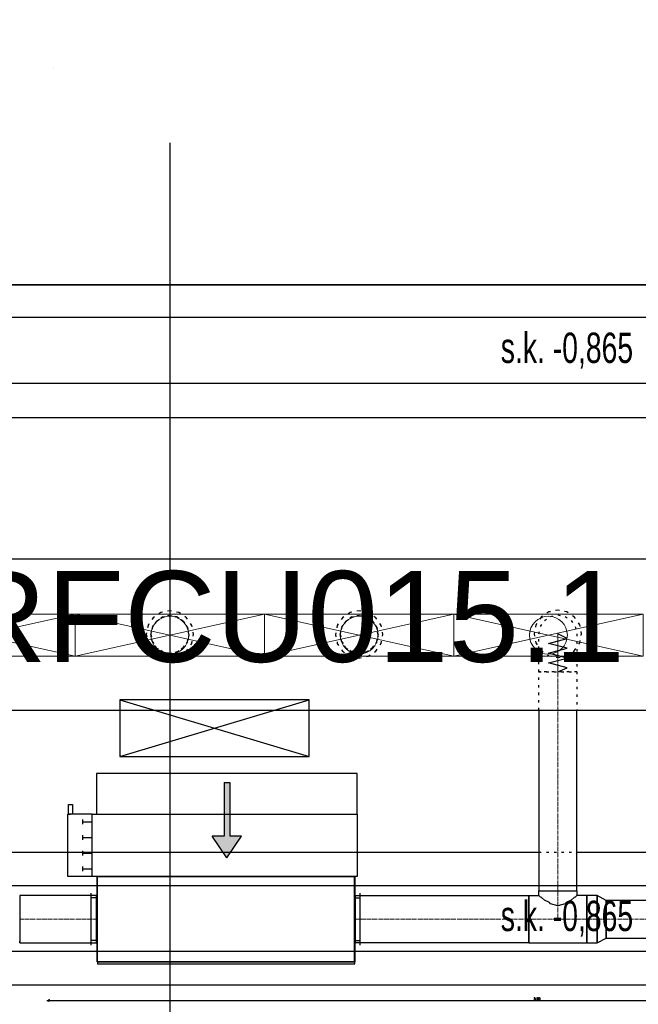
# Model space of a CAD drawing. Header units: centimetres. Extents: x -149939 to 48626, y -46000 to 152985.
# Tile 23 of 256: x -29334 to -26065, y 12051 to 17250. Entities that reach past the tile are written whole.
import ezdxf

# ---------------------------------------------------------------- set-up
doc = ezdxf.new("R2010")
doc.units = ezdxf.units.CM
doc.header["$LTSCALE"] = 50
doc.header["$PDMODE"] = 35
doc.header["$PDSIZE"] = 0.1
for name, pattern in [('01-103-Went PP_poziom-0_5$0$DASHDOT', [25.4, 12.7, -6.35, 0, -6.35]), ('CADVENT_CENTERLINE', [9.9, 7.4, -1, 0.5, -1]), ('CADVENT_HIDDEN', [0.8, 0.25, -0.55]), ('Kondygnacja  -0_5$0$HIDDEN', [9.525, 6.35, -3.175]), ('Kondygnacja  -0_5$0$HIDDEN2', [4.7625, 3.175, -1.5875]), ('Osie rzutów$0$DASHDOT2', [12.7, 6.35, -3.175, 0, -3.175])]:
    doc.linetypes.add(name, pattern=pattern)
doc.layers.get('0').update_dxf_attribs({"color": 8})
doc.layers.get('DEFPOINTS').update_dxf_attribs({"color": 8})
for name, color, linetype in [('01-103-Went PP_poziom-0_5$0$L_Nawiew', 7, 'Continuous'), ('01-103-Went PP_poziom-0_5$0$L_oś symetrii', 7, 'Continuous'), ('bgde-nawiewEXP', 7, 'Continuous'), ('bgde-nawiewHIDDEN', 250, 'Continuous'), ('bgde-wywiewSOL', 5, 'Continuous'), ('Kondygnacja  -0_5$0$ARCH_KONSTR_POWYŻEJ RZUTU', 8, 'Kondygnacja  -0_5$0$HIDDEN'), ('Kondygnacja  -0_5$0$ARCH_KONSTR_POWYŻEJ RZUTU_IST', 8, 'Kondygnacja  -0_5$0$HIDDEN2'), ('Osie rzutów$0$ARCH_INFO_OSIE_IST', 8, 'Osie rzutów$0$DASHDOT2'), ('Osie rzutów$0$ARCH_INFO_OSIE_OPISY_IST', 8, 'Continuous')]:
    doc.layers.add(name, color=color, linetype=linetype)
for name, color, linetype, lineweight in [('bgde-nawiewCEN', 7, 'Continuous', 13), ('bgde_nawiewnik', 11, 'Continuous', 5), ('Kondygnacja  -0_5$0$ARCH_INFO_WYMIARY', 8, 'Continuous', 9), ('RFCU', 6, 'Continuous', 30)]:
    doc.layers.add(name, color=color, linetype=linetype, lineweight=lineweight)
doc.styles.add('Arial', font='ARIAL.TTF')
doc.styles.add('Kondygnacja  -0_5$0$BIKTS', font='bikromsw.shx', dxfattribs={"width": 0.8})
doc.styles.add('Kondygnacja  -0_5$0$Romans', font='Romans.shx', dxfattribs={"width": 0.7})
doc.dimstyles.new('Kondygnacja  -0_5$0$Wymiary 1-100', dxfattribs={"dimtxt": 12, "dimasz": 10, "dimexe": 5, "dimexo": 0, "dimgap": 4, "dimtad": 1, "dimrnd": 0.5, "dimzin": 12, "dimdsep": 46, "dimtxsty": 'Kondygnacja  -0_5$0$Romans', "dimblk": 'Kondygnacja  -0_5$0$_Oblique', "dimcen": 10, "dimdle": 10, "dimclrt": 55, "dimazin": 0, "dimtfac": 1, "dimtmove": 1, "dimatfit": 3, "dimfxl": 8, "dimfxlon": 1, "dimtolj": 1, "dimtzin": 0, "dimarcsym": 0})

# ---------------------------------------------------------------- blocks, each defined once
blk = doc.blocks.new('Osie rzutów')
at = {"layer": 'Osie rzutów$0$ARCH_INFO_OSIE_IST', "ltscale": 10}
for p, q in [((9260, 12510), (9260, 4623.26)), ((4436.04, 6200), (15156.54, 6200))]:
    blk.add_line(p, q, dxfattribs=at)
blk = doc.blocks.new('Kondygnacja  -0_5$0$konstrukcja istniejąca -0.5')
at = {"layer": 'Kondygnacja  -0_5$0$ARCH_KONSTR_POWYŻEJ RZUTU_IST', "ltscale": 10}
for points in [[(8738, 6067.89), (9782, 6067.89)], [(9782, 6032.89), (8738, 6032.89)], [(8738, 5767.89), (9782, 5767.89)], [(9782, 5732.89), (8738, 5732.89)]]:
    blk.add_lwpolyline(points, dxfattribs=at)
at = {"layer": 'Kondygnacja  -0_5$0$ARCH_KONSTR_POWYŻEJ RZUTU_IST', "style": 'Kondygnacja  -0_5$0$BIKTS', "width": 0.7}
for p in [(9434.83, 6043.75), (9434.84, 5743.75)]:
    blk.add_text('s.k. -0,865', height=16, dxfattribs=at).set_placement(p)
blk = doc.blocks.new('Kondygnacja  -0_5$0$_Oblique')
at = {"color": 0, "linetype": 'ByBlock', "lineweight": -2}
blk.add_line((-0.5, -0.5), (0.5, 0.5), dxfattribs=at)
blk = doc.blocks.new('*D212')
at = {"layer": 'DEFPOINTS', "color": 0}
for p in [(-30586.3, 81900), (-30681.1, 12489.5), (9064, 12489.5)]:
    blk.add_point(p, dxfattribs=at)
at = {"layer": 'Kondygnacja  -0_5$0$ARCH_INFO_WYMIARY', "color": 0, "lineweight": -2}
for p, q in [((-30673.1, 81900), (-30686.1, 81900)), ((-30681.1, 81910), (-30681.1, 12479.5)), ((-30673.1, 12489.5), (-30686.1, 12489.5))]:
    blk.add_line(p, q, dxfattribs=at)
at = {"layer": 'Kondygnacja  -0_5$0$ARCH_INFO_WYMIARY', "color": 0, "linetype": 'ByBlock', "lineweight": -2, "xscale": 10, "yscale": 10, "zscale": 10}
for p, rotation in [((-30681.1, 81900), 90), ((-30681.1, 12489.5), 270)]:
    blk.add_blockref('Kondygnacja  -0_5$0$_Oblique', p, dxfattribs=dict(at, rotation=rotation))
at = {"layer": 'Kondygnacja  -0_5$0$ARCH_INFO_WYMIARY', "color": 55, "insert": (-30691.1, 47194.8), "char_height": 12, "attachment_point": 5, "rotation": 90, "style": 'Kondygnacja  -0_5$0$Romans'}
blk.add_mtext('\\A1;69410.5', dxfattribs=at)
blk = doc.blocks.new('*D217')
at = {"layer": 'DEFPOINTS', "color": 0}
for p in [(-29300, 78695), (-29180, 78395.8), (-29180, 12369.5)]:
    blk.add_point(p, dxfattribs=at)
at = {"layer": 'Kondygnacja  -0_5$0$ARCH_INFO_WYMIARY', "color": 0, "lineweight": -2}
for p, q in [((-29300, 78403.8), (-29300, 78390.8)), ((-29310, 78395.8), (-29170, 78395.8)), ((-29180, 78387.8), (-29180, 78400.8))]:
    blk.add_line(p, q, dxfattribs=at)
at = {"layer": 'Kondygnacja  -0_5$0$ARCH_INFO_WYMIARY', "color": 0, "linetype": 'ByBlock', "lineweight": -2, "xscale": 10, "yscale": 10, "zscale": 10, "rotation": 180}
blk.add_blockref('Kondygnacja  -0_5$0$_Oblique', (-29300, 78395.8), dxfattribs=at)
at = {"layer": 'Kondygnacja  -0_5$0$ARCH_INFO_WYMIARY', "color": 0, "linetype": 'ByBlock', "lineweight": -2, "xscale": 10, "yscale": 10, "zscale": 10}
blk.add_blockref('Kondygnacja  -0_5$0$_Oblique', (-29180, 78395.8), dxfattribs=at)
at = {"layer": 'Kondygnacja  -0_5$0$ARCH_INFO_WYMIARY', "color": 55, "insert": (-29240, 78405.8), "char_height": 12, "attachment_point": 5, "style": 'Kondygnacja  -0_5$0$Romans'}
blk.add_mtext('\\A1;120', dxfattribs=at)
blk = doc.blocks.new('*D218')
at = {"layer": 'DEFPOINTS', "color": 0}
for p in [(-29180, 78695), (-24020, 12369.5), (-24020, 12070.3)]:
    blk.add_point(p, dxfattribs=at)
at = {"layer": 'Kondygnacja  -0_5$0$ARCH_INFO_WYMIARY', "color": 0, "lineweight": -2}
for p, q in [((-29190, 12070.3), (-24010, 12070.3)), ((-29180, 12078.3), (-29180, 12065.3)), ((-24020, 12078.3), (-24020, 12065.3))]:
    blk.add_line(p, q, dxfattribs=at)
at = {"layer": 'Kondygnacja  -0_5$0$ARCH_INFO_WYMIARY', "color": 0, "linetype": 'ByBlock', "lineweight": -2, "xscale": 10, "yscale": 10, "zscale": 10, "rotation": 180}
blk.add_blockref('Kondygnacja  -0_5$0$_Oblique', (-29180, 12070.3), dxfattribs=at)
at = {"layer": 'Kondygnacja  -0_5$0$ARCH_INFO_WYMIARY', "color": 0, "linetype": 'ByBlock', "lineweight": -2, "xscale": 10, "yscale": 10, "zscale": 10}
blk.add_blockref('Kondygnacja  -0_5$0$_Oblique', (-24020, 12070.3), dxfattribs=at)
at = {"layer": 'Kondygnacja  -0_5$0$ARCH_INFO_WYMIARY', "color": 55, "insert": (-26600, 12080.3), "char_height": 12, "attachment_point": 5, "style": 'Kondygnacja  -0_5$0$Romans'}
blk.add_mtext('\\A1;5160', dxfattribs=at)
blk = doc.blocks.new('A$C066D7839')
at = {"layer": 'bgde_nawiewnik', "color": 7}
for p, q in [((-50, -11.15), (-50, 11.15)), ((-50, 11.15), (50, 11.15)), ((-50, -11.15), (50, 11.15)), ((50, -11.15), (-50, 11.15)), ((50, 11.15), (50, -11.15)), ((50, -11.15), (-50, -11.15))]:
    blk.add_line(p, q, dxfattribs=at)
blk.add_circle((0, 0), 10, dxfattribs=at)
blk = doc.blocks.new('A$C5B3E7367')
at = {"layer": '01-103-Went PP_poziom-0_5$0$L_Nawiew'}
h = blk.add_hatch(color=256, dxfattribs=at)
h.paths.add_polyline_path([(215, 704), (215, 674), (331.7, 674), (331.7, 612.1), (445.9, 689), (331.7, 765.9), (331.7, 704)])
h.paths.add_polyline_path([(48.3, 704), (48.3, 674), (215, 674), (215, 704)])
for p, q in [((215, 1525), (165, 1525)), ((165, 1525), (165, 1505)), ((215, 1400), (215, 1530)), ((545, 1530), (215, 1530)), ((215, 1530), (215, 1515)), ((545, 1400), (545, 1530)), ((165, 1505), (215, 1505)), ((243.8, 1452), (268.8, 1452)), ((256.2, 1452), (256.2, 1400)), ((326.2, 1452), (351.2, 1452)), ((338.8, 1452), (338.8, 1400)), ((408.8, 1452), (433.8, 1452)), ((421.2, 1452), (421.2, 1400)), ((491.2, 1452), (516.2, 1452)), ((503.8, 1452), (503.8, 1400)), ((0, 1378), (215, 1378)), ((0, 0), (0, 1378)), ((545, 1400), (215, 1400)), ((215, 1400), (215, 1378)), ((215, 1378), (215, 0)), ((545, 0), (545, 1400)), ((445.9, 689), (331.7, 765.9)), ((331.7, 704), (331.7, 765.9)), ((48.3, 704), (331.7, 704)), ((48.3, 704), (48.3, 674)), ((445.9, 689), (331.7, 612.1)), ((48.3, 674), (331.7, 674)), ((331.7, 612.1), (331.7, 674)), ((215, 0), (0, 0)), ((215, 0), (545, 0))]:
    blk.add_line(p, q, dxfattribs=at)
blk = doc.blocks.new('A$C53CA46B8')
at = {"layer": 'bgde-wywiewSOL'}
for p, q in [((200.4, 481.1), (-249.6, 481.1)), ((-249.6, 481.1), (-249.6, -878.9)), ((112.9, 511.1), (-162.1, 511.1)), ((-137.1, 481.1), (-137.1, 511.1)), ((87.9, 481.1), (87.9, 511.1)), ((200.4, 481.1), (200.4, -878.9)), ((200.4, -878.9), (-249.6, -878.9)), ((-137.1, -878.9), (-137.1, -908.9)), ((87.9, -878.9), (87.9, -908.9)), ((112.9, -908.9), (-162.1, -908.9))]:
    blk.add_line(p, q, dxfattribs=at)
at = {"layer": '01-103-Went PP_poziom-0_5$0$L_Nawiew'}
blk.add_blockref('A$C5B3E7367', (-794.6, -893.9), dxfattribs=at)
blk = doc.blocks.new('*U509')
at = {"layer": '01-103-Went PP_poziom-0_5$0$L_oś symetrii', "linetype": '01-103-Went PP_poziom-0_5$0$DASHDOT', "lineweight": -3}
blk.add_line((0, 0, 0), (0, 0), dxfattribs=at)
blk = doc.blocks.new('*U502')
at = {"layer": '01-103-Went PP_poziom-0_5$0$L_oś symetrii', "linetype": '01-103-Went PP_poziom-0_5$0$DASHDOT', "lineweight": -3}
blk.add_line((0, 0, 0), (0, 0), dxfattribs=at)

msp = doc.modelspace()

# ---------------------------------------------------------------- linework, layer by layer
at = {"layer": 'bgde-nawiewCEN', "linetype": 'CADVENT_CENTERLINE', "ltscale": 0.06}
for p, q in [((-26490.185, 14006.907), (-26490.185, 14006.433)), ((-26490.185, 14006.433), (-26490.185, 14005.307)), ((-26490.185, 14005.307), (-26490.185, 14003.115)), ((-26490.185, 14003.115), (-26490.185, 13999.5)), ((-26490.185, 13999.5), (-26490.185, 13994.107)), ((-26490.185, 13994.107), (-26490.185, 13986.582)), ((-26490.185, 13986.582), (-26490.185, 13976.567)), ((-26490.185, 13976.567), (-26490.185, 13963.707)), ((-26490.185, 13963.707), (-26490.185, 13947.648)), ((-26490.185, 13947.648), (-26490.185, 13928.033)), ((-26490.185, 13928.033), (-26490.185, 13904.507)), ((-26490.185, 13904.507), (-26490.185, 13876.715)), ((-26490.185, 13876.715), (-26490.185, 13825.604)), ((-26490.185, 13825.604), (-26490.185, 13806.907)), ((-26490.185, 12649.847), (-26490.185, 13806.907)), ((-26490.185, 12649.847), (-26490.185, 12499.847)), ((-29333.518, 12499.847), (-28927.137, 12499.847)), ((-28923.137, 12499.847), (-28927.137, 12499.847)), ((-27563.137, 12499.847), (-27559.137, 12499.847)), ((-26643.185, 12499.847), (-27559.137, 12499.847)), ((-26490.185, 12499.847), (-26643.185, 12499.847)), ((-26337.185, 12499.847), (-26490.185, 12499.847)), ((-26337.185, 12499.847), (-26234.185, 12499.847)), ((-26234.185, 12499.847), (-23696.498, 12499.847))]:
    msp.add_line(p, q, dxfattribs=at)
at = {"layer": 'bgde-nawiewEXP', "linetype": 'Continuous'}
for points in [[(-53927.061, 15850.001), (-25343.414, 15850.001), (-25343.414, 15150.001), (-25162.341, 15165.373), (-25012.266, 15210.898), (-24873.956, 15284.826), (-24752.726, 15384.317), (-24653.235, 15505.547), (-24579.307, 15643.857), (-24533.782, 15793.932), (-24518.41, 15974.997), (-25218.41, 15975.004), (-25220.331, 15930.495), (-25226.022, 15911.735), (-25235.264, 15894.446), (-25247.7, 15879.292), (-25262.855, 15866.855), (-25280.144, 15857.613), (-25298.904, 15851.922), (-25343.414, 15850.001)], [(-53927.061, 15150.001), (-25343.414, 15150.001), (-25343.414, 15850.001), (-53927.061, 15850.001)], [(-54602.061, 14403.947), (-12174.813, 14403.947), (-12174.813, 13603.947), (-12164.813, 13603.947), (-12164.813, 14403.947), (-12174.813, 14403.947), (-12174.813, 13603.947)], [(-54602.061, 13603.947), (-12174.813, 13603.947)], [(-26590.185, 13603.947), (-26590.185, 12649.848), (-26390.185, 12649.848), (-26390.185, 13603.947)], [(-29386.518, 12853.743), (-26590.185, 12853.743)], [(-26390.185, 12853.743), (-23596.498, 12853.743)], [(-26643.185, 12374.847), (-26643.185, 12624.847), (-26590.185, 12624.847), (-26590.185, 12649.847), (-26390.185, 12649.847), (-26390.185, 12624.847), (-26397.797, 12617.235), (-26404.19, 12615.332), (-26419.474, 12600.048), (-26445.931, 12588.236), (-26451.917, 12582.25), (-26490.185, 12570.858), (-26528.453, 12582.25), (-26534.439, 12588.236), (-26560.896, 12600.048), (-26576.18, 12615.332), (-26582.573, 12617.235), (-26590.185, 12624.847)], [(-29333.518, 12374.847), (-28927.137, 12374.847), (-28927.137, 12624.847), (-29333.518, 12624.847), (-29333.518, 12384.363)], [(-28927.137, 12374.847), (-28927.137, 12624.847), (-28923.137, 12624.847)], [(-27563.137, 12374.847), (-27559.137, 12374.847), (-27559.137, 12624.847), (-27563.137, 12624.847)], [(-26643.185, 12374.847), (-26337.185, 12374.847), (-26337.185, 12624.847), (-26390.185, 12624.847)], [(-29333.518, 12374.847), (-29333.518, 12384.363)], [(-29333.518, 12384.363), (-29333.518, 12374.847)], [(-28927.137, 12374.847), (-28923.137, 12374.847)], [(-48104.212, 12153.743), (-21795.878, 12153.743)]]:
    msp.add_lwpolyline(points, dxfattribs=at)
for points in [[(-28923.137, 12264.847), (-27563.137, 12264.847), (-27563.137, 12274.847), (-28923.137, 12274.847), (-28923.137, 12724.847), (-27563.137, 12724.847), (-27563.137, 12274.847), (-28923.137, 12274.847)], [(-27559.137, 12374.847), (-27559.137, 12624.847), (-26643.185, 12624.847), (-26643.185, 12374.847)], [(-26337.185, 12374.847), (-26282.342, 12374.847), (-26282.342, 12624.847), (-26337.185, 12624.847), (-26337.185, 12384.363)], [(-26282.342, 12374.847), (-26234.185, 12399.847), (-26234.185, 12599.847), (-26282.342, 12624.847), (-26282.342, 12384.363)], [(-26234.185, 12399.847), (-23696.498, 12399.847), (-23696.498, 12599.847), (-26234.185, 12599.847), (-26234.185, 12407.459)]]:
    msp.add_lwpolyline(points, close=True, dxfattribs=at)
at = {"layer": 'bgde-nawiewHIDDEN', "linetype": 'CADVENT_HIDDEN'}
for points in [[(-28664.762, 14003.947), (-28655.247, 13956.112), (-28628.151, 13915.559), (-28587.598, 13888.462), (-28539.762, 13878.947), (-28491.927, 13888.462), (-28451.374, 13915.559), (-28424.277, 13956.112), (-28414.762, 14003.947), (-28424.277, 14051.782), (-28451.374, 14092.335), (-28491.927, 14119.432), (-28539.762, 14128.947), (-28587.598, 14119.432), (-28628.151, 14092.335), (-28655.247, 14051.782)], [(-28664.762, 14003.947), (-28655.247, 13956.112), (-28628.151, 13915.559), (-28587.598, 13888.462), (-28539.762, 13878.947), (-28491.927, 13888.462), (-28451.374, 13915.559), (-28424.277, 13956.112), (-28414.762, 14003.947), (-28424.277, 14051.782), (-28451.374, 14092.335), (-28491.927, 14119.432), (-28539.762, 14128.947), (-28587.598, 14119.432), (-28628.151, 14092.335), (-28655.247, 14051.782)], [(-28639.762, 14003.947), (-28632.15, 13965.679), (-28610.473, 13933.236), (-28578.031, 13911.559), (-28539.762, 13903.947), (-28501.494, 13911.559), (-28469.052, 13933.236), (-28447.374, 13965.679), (-28439.762, 14003.947), (-28447.374, 14042.215), (-28469.052, 14074.658), (-28501.494, 14096.335), (-28539.762, 14103.947), (-28578.031, 14096.335), (-28610.473, 14074.658), (-28632.15, 14042.215)], [(-28639.762, 14003.947), (-28632.15, 14042.215), (-28610.473, 14074.658), (-28578.031, 14096.335), (-28539.762, 14103.947), (-28501.494, 14096.335), (-28469.052, 14074.658), (-28447.374, 14042.215), (-28439.762, 14003.947), (-28447.374, 13965.679), (-28469.052, 13933.236), (-28501.494, 13911.559), (-28539.762, 13903.947), (-28578.031, 13911.559), (-28610.473, 13933.236), (-28632.15, 13965.679)], [(-27664.762, 14003.947), (-27655.247, 13956.112), (-27628.151, 13915.559), (-27587.598, 13888.462), (-27539.762, 13878.947), (-27491.927, 13888.462), (-27451.374, 13915.559), (-27424.277, 13956.112), (-27414.762, 14003.947), (-27424.277, 14051.782), (-27451.374, 14092.335), (-27491.927, 14119.432), (-27539.762, 14128.947), (-27587.598, 14119.432), (-27628.151, 14092.335), (-27655.247, 14051.782)], [(-27664.762, 14003.947), (-27655.247, 13956.112), (-27628.151, 13915.559), (-27587.598, 13888.462), (-27539.762, 13878.947), (-27491.927, 13888.462), (-27451.374, 13915.559), (-27424.277, 13956.112), (-27414.762, 14003.947), (-27424.277, 14051.782), (-27451.374, 14092.335), (-27491.927, 14119.432), (-27539.762, 14128.947), (-27587.598, 14119.432), (-27628.151, 14092.335), (-27655.247, 14051.782)], [(-27639.762, 14003.947), (-27632.15, 13965.679), (-27610.473, 13933.236), (-27578.031, 13911.559), (-27539.762, 13903.947), (-27501.494, 13911.559), (-27469.052, 13933.236), (-27447.374, 13965.679), (-27439.762, 14003.947), (-27447.374, 14042.215), (-27469.052, 14074.658), (-27501.494, 14096.335), (-27539.762, 14103.947), (-27578.031, 14096.335), (-27610.473, 14074.658), (-27632.15, 14042.215)], [(-27639.762, 14003.947), (-27632.15, 14042.215), (-27610.473, 14074.658), (-27578.031, 14096.335), (-27539.762, 14103.947), (-27501.494, 14096.335), (-27469.052, 14074.658), (-27447.374, 14042.215), (-27439.762, 14003.947), (-27447.374, 13965.679), (-27469.052, 13933.236), (-27501.494, 13911.559), (-27539.762, 13903.947), (-27578.031, 13911.559), (-27610.473, 13933.236), (-27632.15, 13965.679)], [(-26615.185, 14006.907), (-26605.67, 13959.072), (-26578.573, 13918.519), (-26538.02, 13891.423), (-26490.185, 13881.907), (-26442.35, 13891.423), (-26401.797, 13918.519), (-26374.7, 13959.072), (-26365.185, 14006.907), (-26374.7, 14054.743), (-26401.797, 14095.296), (-26442.35, 14122.392), (-26490.185, 14131.907), (-26538.02, 14122.392), (-26578.573, 14095.296), (-26605.67, 14054.743)], [(-26615.185, 14006.907), (-26605.67, 13959.072), (-26578.573, 13918.519), (-26538.02, 13891.423), (-26490.185, 13881.907), (-26442.35, 13891.423), (-26401.797, 13918.519), (-26374.7, 13959.072), (-26365.185, 14006.907), (-26374.7, 14054.743), (-26401.797, 14095.296), (-26442.35, 14122.392), (-26490.185, 14131.907), (-26538.02, 14122.392), (-26578.573, 14095.296), (-26605.67, 14054.743)], [(-26590.185, 13806.907), (-26590.185, 14006.907), (-26582.573, 14045.176), (-26560.896, 14077.618), (-26528.453, 14099.295), (-26490.185, 14106.907), (-26451.917, 14099.295), (-26419.474, 14077.618), (-26397.797, 14045.176), (-26390.185, 14006.907), (-26390.185, 13806.907), (-26582.573, 13806.907)]]:
    msp.add_lwpolyline(points, close=True, dxfattribs=at)
at = {"layer": 'bgde-nawiewHIDDEN'}
for points in [[(-28539.762, 14003.947), (-28539.762, 14003.947)], [(-27539.762, 14003.947), (-27539.762, 14003.947)], [(-26490.185, 13806.907), (-26440.185, 13827.003), (-26540.185, 13853.099), (-26440.185, 13879.131), (-26540.185, 13905.393), (-26440.185, 13931.464), (-26540.185, 13956.884), (-26440.185, 13981.907), (-26490.185, 14006.907)]]:
    msp.add_lwpolyline(points, dxfattribs=at)
at = {"layer": 'bgde-nawiewHIDDEN', "linetype": 'CADVENT_HIDDEN'}
for points in [[(-26590.185, 13603.947), (-26590.185, 13806.907), (-26390.185, 13806.907), (-26390.185, 13603.947)], [(-26590.185, 12853.743), (-26390.185, 12853.743)], [(-28923.137, 12374.847), (-28923.137, 12624.847)], [(-27563.137, 12374.847), (-27563.137, 12624.847)]]:
    msp.add_lwpolyline(points, dxfattribs=at)
at = {"layer": 'RFCU'}
for p, q in [((-27804.114, 13658.751), (-28804.114, 13658.751)), ((-28804.114, 13658.751), (-28804.114, 13358.751)), ((-28804.114, 13358.751), (-27804.114, 13658.751)), ((-28804.114, 13658.751), (-27804.114, 13358.751)), ((-27804.114, 13658.751), (-28804.114, 13658.751)), ((-28804.114, 13658.751), (-28804.114, 13358.751)), ((-28804.114, 13358.751), (-27804.114, 13658.751)), ((-28804.114, 13658.751), (-27804.114, 13358.751)), ((-27804.114, 13358.751), (-27804.114, 13658.751)), ((-27804.114, 13358.751), (-27804.114, 13658.751)), ((-28804.114, 13358.751), (-27804.114, 13358.751)), ((-28804.114, 13358.751), (-27804.114, 13358.751))]:
    msp.add_line(p, q, dxfattribs=at)

# ---------------------------------------------------------------- block references
at = {"layer": '01-103-Went PP_poziom-0_5$0$L_Nawiew', "xscale": 10, "yscale": 10, "zscale": 10}
for p in [(-29540, 14000, 730), (-28540, 14000, 730), (-27540, 14000, 730), (-26540, 14000, 730)]:
    msp.add_blockref('A$C066D7839', p, dxfattribs=at)
at = {"layer": '01-103-Went PP_poziom-0_5$0$L_Nawiew', "extrusion": (0, -1, 2.22045e-16)}
for name, p in [('*U509', (-28592.536, 80.137, -14003.965)), ('*U502', (-28381.923, 80.137, -14003.965)), ('*U509', (-27592.536, 80.137, -14003.965)), ('*U502', (-27381.923, 80.137, -14003.965))]:
    msp.add_blockref(name, p, dxfattribs=at)
at = {"layer": '01-103-Went PP_poziom-0_5$0$L_Nawiew', "xscale": -1, "rotation": 90}
msp.add_blockref('A$C53CA46B8', (-28443.863, 12475.799, -582.995), dxfattribs=at)
at = {"layer": 'Kondygnacja  -0_5$0$ARCH_KONSTR_POWYŻEJ RZUTU', "xscale": 10, "yscale": 10, "zscale": 10}
msp.add_blockref('Kondygnacja  -0_5$0$konstrukcja istniejąca -0.5', (-121140, -45000), dxfattribs=at)
at = {"layer": 'Osie rzutów$0$ARCH_INFO_OSIE_OPISY_IST', "color": 30, "xscale": 10, "yscale": 10, "zscale": 10}
msp.add_blockref('Osie rzutów', (-121140, -45000), dxfattribs=at)

# ---------------------------------------------------------------- texts
at = {"layer": 'RFCU', "insert": (-29675.756, 14338.71), "char_height": 480, "width": 10742.22846, "attachment_point": 1, "style": 'Arial'}
msp.add_mtext('RFCU015.1', dxfattribs=at)

# ---------------------------------------------------------------- dimensions: what is measured, and where the dimension line sits
at = {"layer": 'Kondygnacja  -0_5$0$ARCH_INFO_WYMIARY'}
dim = msp.add_linear_dim(base=(-30681.114, 12489.5), p1=(-30586.301, 81900), p2=(9064, 12489.5), angle=90, dimstyle='Kondygnacja  -0_5$0$Wymiary 1-100', dxfattribs=at)
dim.commit()
dim.dimension.update_dxf_attribs({"geometry": '*D212', "text_midpoint": (-30691.114, 47194.75)})
for base, p1, p2, picture, middle in [((-29180, 78395.805), (-29300, 78695), (-29180, 12369.5), '*D217', (-29240, 78405.805)), ((-24020, 12070.305), (-29180, 78695), (-24020, 12369.5), '*D218', (-26600, 12080.305))]:
    dim = msp.add_linear_dim(base=base, p1=p1, p2=p2, dimstyle='Kondygnacja  -0_5$0$Wymiary 1-100', dxfattribs=at)
    dim.commit()
    dim.dimension.update_dxf_attribs({"geometry": picture, "text_midpoint": middle})

doc.saveas('drawing.dxf')
